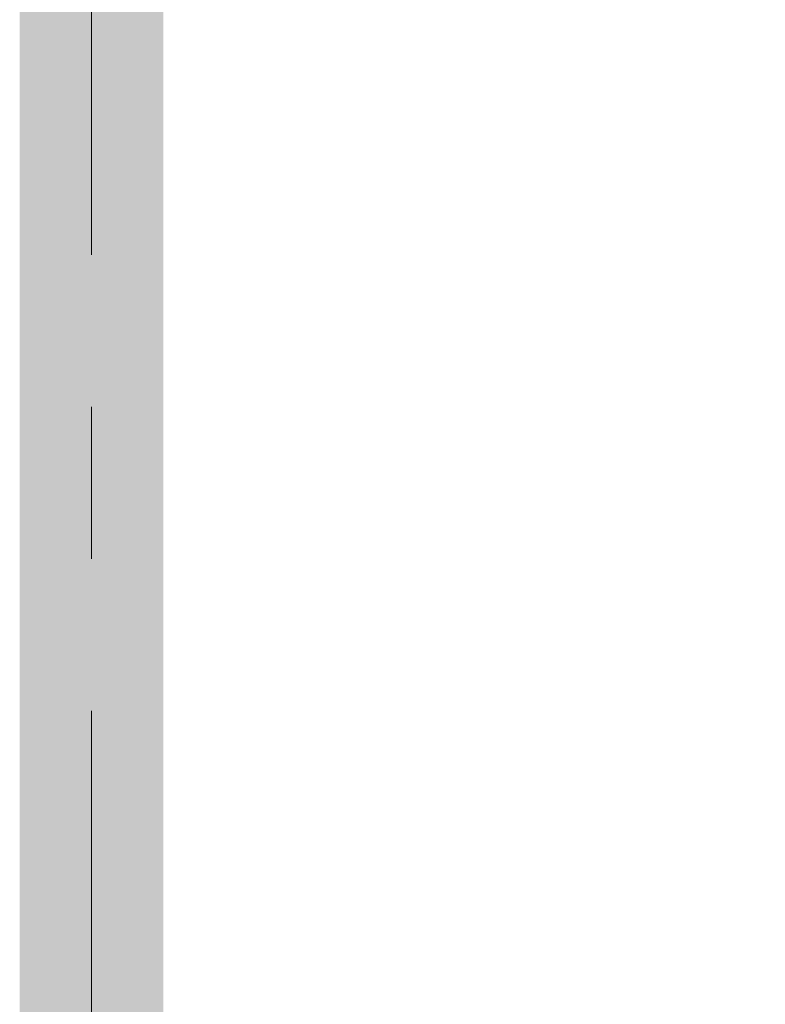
# Model space of a CAD drawing. Header units: millimetres. Extents: x -37445 to 120667, y -123620 to 254214.
# Tile 34 of 219: x -170 to -14, y -87356 to -87150. Entities that reach past the tile are written whole.
import ezdxf

# ---------------------------------------------------------------- set-up
doc = ezdxf.new("R2010")
doc.units = ezdxf.units.MM
doc.linetypes.add('xref_ACAD-LSN_dyspozytornia_PW_rzuty_12$0$CENTER2', pattern=[28.575, 19.05, -3.175, 3.175, -3.175])
doc.linetypes.add('xref_ACAD-LSN_dyspozytornia_PW_rzuty_12$0$DASHED', pattern=[19.05, 12.7, -6.35])
for name, color, linetype, lineweight in [('xref', 8, 'Continuous', 13), ('xref_ACAD-LSN_dyspozytornia_PW_rzuty_12$0$A zakres', 8, 'Continuous', 13), ('xref_ACAD-LSN_dyspozytornia_PW_rzuty_12$0$S-Grid-Iden', 8, 'xref_ACAD-LSN_dyspozytornia_PW_rzuty_12$0$CENTER2', 9)]:
    doc.layers.add(name, color=color, linetype=linetype, lineweight=lineweight)

# ---------------------------------------------------------------- blocks, each defined once
blk = doc.blocks.new('xref_ACAD-LSN_dyspozytornia_PW_rzuty_12')
at = {"layer": 'xref_ACAD-LSN_dyspozytornia_PW_rzuty_12$0$A zakres', "linetype": 'xref_ACAD-LSN_dyspozytornia_PW_rzuty_12$0$DASHED', "const_width": 3}
blk.add_lwpolyline([(67446.184, 82031.22), (67446.184, 80639.22), (72869.684, 80639.22), (72869.684, 82031.22)], close=True, dxfattribs=at)
at = {"layer": 'xref_ACAD-LSN_dyspozytornia_PW_rzuty_12$0$S-Grid-Iden'}
blk.add_lwpolyline([(67446.184, 82131.22), (67446.184, 80539.22)], dxfattribs=at)

msp = doc.modelspace()

# ---------------------------------------------------------------- block references
at = {"layer": 'xref', "xscale": 10, "yscale": 10, "zscale": 10}
msp.add_blockref('xref_ACAD-LSN_dyspozytornia_PW_rzuty_12', (-674616.84, -906892.2), dxfattribs=at)

doc.saveas('drawing.dxf')
